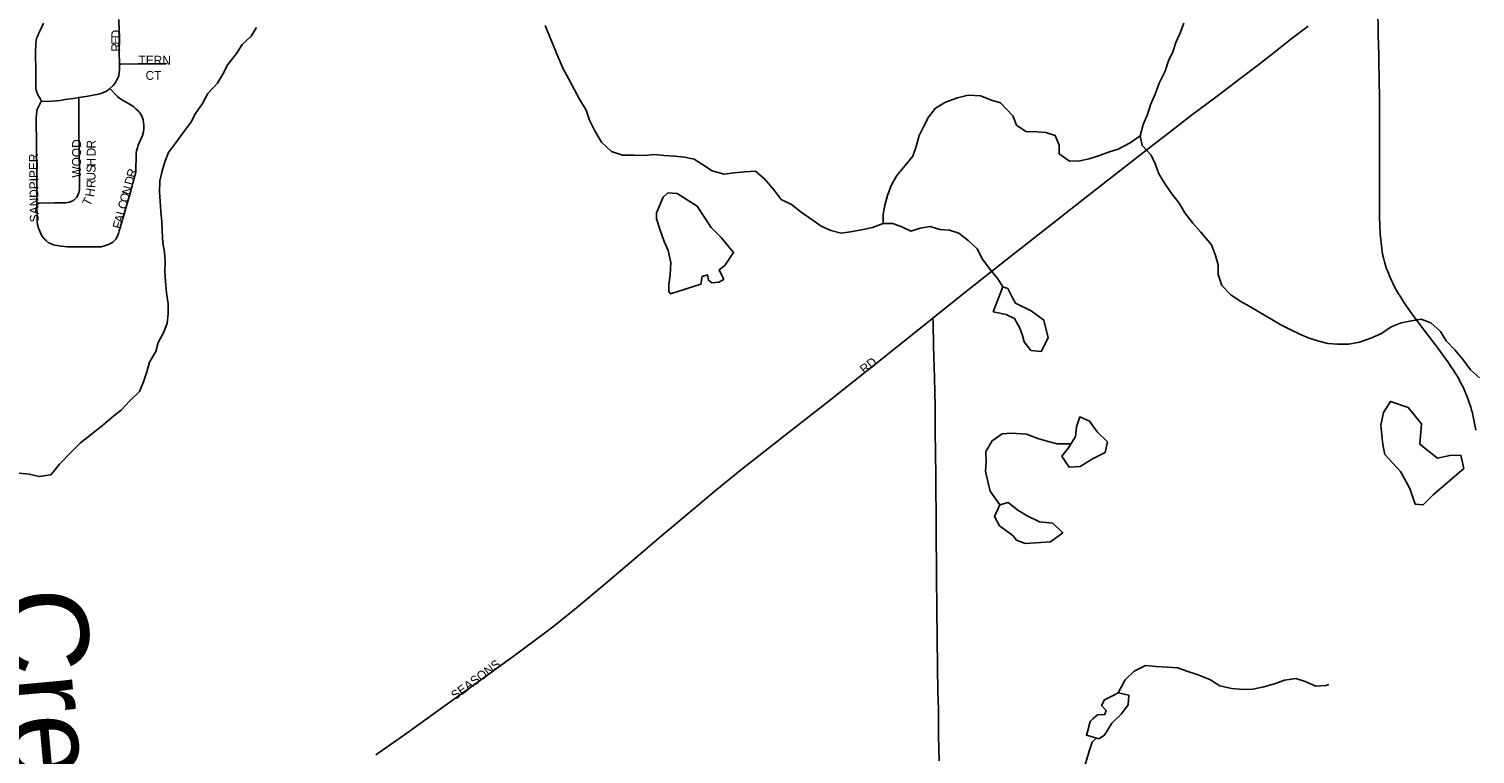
# Model space of a CAD drawing. Header units: feet. Extents: x 2113747 to 2516209, y 960708 to 1356798.
# Tile 132 of 206: x 2278579 to 2286714, y 1176686 to 1180765. Entities that reach past the tile are written whole.
import ezdxf

# ---------------------------------------------------------------- set-up
doc = ezdxf.new("R2010")
doc.units = ezdxf.units.FT
doc.header["$LTSCALE"] = 50
doc.header["$MEASUREMENT"] = 0
for name, color, linetype in [('0_Xref', 7, 'Continuous'), ('GM_X_City_Street', 251, 'Continuous'), ('GM_X_City_Street_Text', 251, 'Continuous'), ('GM_X_Minor_Lake', 5, 'Continuous'), ('GM_X_Minor_River', 5, 'Continuous'), ('GM_X_Minor_River_Text', 5, 'Continuous'), ('GM_X_State_Route', 1, 'Continuous')]:
    doc.layers.add(name, color=color, linetype=linetype)
doc.styles.add('Styledgn030', font='dgn030.shx')
doc.styles.add('Styledgn031', font='dgn031.shx')

# ---------------------------------------------------------------- blocks, each defined once
blk = doc.blocks.new('POR')
at = {"layer": 'GM_X_City_Street', "flags": 128}
for points in [[(2278647.2, 1180357.8), (2278645.9, 1180366.1), (2278642.9, 1180373.5), (2278638.5, 1180380), (2278628.9, 1180394.3), (2278622.9, 1180409.1), (2278619.8, 1180419.9), (2278618.4, 1180430.8), (2278618.4, 1180522.7), (2278616.1, 1180634.2), (2278617.8, 1180682.6), (2278619.5, 1180699.1), (2278622.1, 1180711.7), (2278626.3, 1180723.4), (2278633.4, 1180737.8), (2278642.1, 1180756.9), (2278660.4, 1180797.7)], [(2283664.4, 1179138.3), (2283825.5, 1179267.2), (2284075, 1179464.8), (2284229.7, 1179586.4), (2284466.6, 1179772.7), (2284621.8, 1179893.5), (2284859.5, 1180079.8), (2285005.8, 1180190.9), (2285119.9, 1180279.3), (2285248.2, 1180375.8), (2285334.1, 1180441.1), (2285391.2, 1180484.9), (2285497.9, 1180565.8), (2285619.3, 1180660.4), (2285678.8, 1180706.9), (2285775.1, 1180780.6)], [(2279087.7, 1180567), (2279087, 1180638.2), (2279086.4, 1180714.6), (2279085.9, 1180748.9), (2279084.9, 1180817.2)], [(2279034.7, 1180429.5), (2279053.1, 1180447.4), (2279064.1, 1180460.6), (2279072.4, 1180475.2), (2279078.5, 1180488.4), (2279084.2, 1180503.6), (2279086.3, 1180519.6), (2279087.9, 1180537.3), (2279087.7, 1180567)], [(2279087.7, 1180567), (2279097, 1180567), (2279190.7, 1180568), (2279275.2, 1180568.8), (2279346.3, 1180569.5), (2279356.1, 1180569.9)], [(2278624, 1179785.4), (2278638.2, 1179785.5), (2278723.7, 1179786.3), (2278784.3, 1179786.9), (2278795.8, 1179787.8), (2278807.9, 1179790.6), (2278819.8, 1179795.5), (2278831.1, 1179802.2), (2278838.6, 1179808.7), (2278846.3, 1179817), (2278851.9, 1179826.1), (2278857.9, 1179838.4), (2278861.3, 1179850.5), (2278863, 1179862.1), (2278863.1, 1179875.6), (2278863.4, 1179954.5), (2278860.5, 1180201), (2278859.1, 1180369.7), (2278858.3, 1180378.6)], [(2278647.2, 1180357.8), (2278651.1, 1180357.8), (2278685.4, 1180357.4), (2278708.5, 1180358.3), (2278733.2, 1180360.5), (2278754.5, 1180363), (2278783.2, 1180367.3), (2278840.9, 1180375.6), (2278858.3, 1180378.6)], [(2278664.7, 1179584.3), (2278675, 1179574.1), (2278687.9, 1179563.9), (2278700.6, 1179557.2), (2278717.1, 1179551.1), (2278737, 1179546.3), (2278761.4, 1179542.4), (2278794.4, 1179539.3), (2278828.8, 1179538.5), (2278975.7, 1179538.7), (2278985.4, 1179539.7), (2278997.6, 1179542.3), (2279009.8, 1179545.9), (2279027.1, 1179552.2), (2279042.2, 1179559.1), (2279051.4, 1179565.3), (2279058.9, 1179572.4), (2279067.1, 1179583), (2279074.9, 1179595.4), (2279081.9, 1179614.3), (2279086.5, 1179628.4), (2279145.9, 1179833.1), (2279173.5, 1179933.8), (2279178, 1179948.6), (2279180.2, 1179966.4), (2279180.1, 1179978.4), (2279181.5, 1180047.7), (2279182.8, 1180062.8), (2279184.6, 1180079.3), (2279188.8, 1180096.8), (2279194.1, 1180110.6), (2279201.4, 1180127.8), (2279218.2, 1180166.1), (2279222.8, 1180187), (2279225, 1180206.9), (2279224.6, 1180223.1), (2279223.2, 1180238.5), (2279221.1, 1180253), (2279218.2, 1180264.3), (2279212.4, 1180278.2), (2279206.4, 1180288), (2279194.6, 1180302.3), (2279180.8, 1180316.4), (2279167.3, 1180327.8), (2279153.5, 1180336.7), (2279139, 1180346), (2279119.4, 1180357.3), (2279104.1, 1180365.9), (2279090.6, 1180374.2), (2279077.1, 1180385.1), (2279065.9, 1180396.4), (2279041.4, 1180422.5), (2279034.7, 1180429.5)], [(2278858.3, 1180378.6), (2278901.3, 1180385.5), (2278970.4, 1180397.3), (2278984.7, 1180401.1), (2279002.3, 1180408.7), (2279015.5, 1180415.5), (2279031.2, 1180426.1), (2279034.7, 1180429.5)], [(2278624, 1179785.4), (2278623.5, 1179827.5), (2278623.4, 1179952.6), (2278619.8, 1180264), (2278621.1, 1180284.8), (2278623.2, 1180300.5), (2278626.2, 1180314.2), (2278632, 1180327.4), (2278642.8, 1180346.5), (2278647.2, 1180357.8)], [(2278664.7, 1179584.3), (2278653.8, 1179599.6), (2278646, 1179612.6), (2278642.1, 1179621.8), (2278637.7, 1179630.9), (2278633.4, 1179643.5), (2278630.4, 1179652.6), (2278627.3, 1179665.2), (2278626.1, 1179677.6), (2278624.7, 1179696.9), (2278624.7, 1179719.4), (2278624.3, 1179764.6), (2278624, 1179785.4)], [(2280530, 1176680.6), (2280705.1, 1176804.2), (2280920.6, 1176959.1), (2281077.5, 1177072.4), (2281248, 1177195.1), (2281338.1, 1177260.8), (2281456.5, 1177349), (2281532.5, 1177405.9), (2281658.5, 1177508.7), (2281818.7, 1177640.7), (2282045.7, 1177834.6), (2282138.2, 1177913.3), (2282319.1, 1178064.8), (2282439.2, 1178166), (2282588.9, 1178288.7), (2282834.1, 1178479.9), (2283081.4, 1178673.6), (2283354.3, 1178890), (2283643.6, 1179121.7), (2283664.4, 1179138.3)], [(2283699.6, 1176647.3), (2283696.4, 1176788.6), (2283696, 1176935.6), (2283693, 1177037.2), (2283691, 1177174.2), (2283687, 1177502.3), (2283685.2, 1177682.8), (2283681.9, 1177958.4), (2283680.3, 1178250.5), (2283678, 1178503.2), (2283676.2, 1178644.3), (2283673.3, 1178801.6), (2283668.1, 1178981.8), (2283664.9, 1179116), (2283664.4, 1179138.3)]]:
    blk.add_lwpolyline(points, dxfattribs=at)
at = {"layer": 'GM_X_Minor_Lake'}
for p, q in [((2282109.6, 1179697.6), (2282130.1, 1179633.7)), ((2284057, 1179314), (2284004.1, 1179173.4)), ((2284472.8, 1178526.1), (2284467.2, 1178472)), ((2286183.3, 1178535.3), (2286194, 1178443.2)), ((2284039.4, 1177970.1), (2284113.8, 1177914.6)), ((2284563.4, 1176884.6), (2284549.5, 1176868.5))]:
    blk.add_line(p, q, dxfattribs=at)
at = {"layer": 'GM_X_Minor_Lake', "flags": 128}
for points in [[(2282130.1, 1179633.7), (2282152.6, 1179569.8), (2282174.9, 1179517.9), (2282189.4, 1179451.9), (2282186, 1179381.8), (2282178.4, 1179327.6), (2282178.7, 1179287.6), (2282188.8, 1179275.6), (2282358.2, 1179329), (2282365.9, 1179373.1), (2282395.8, 1179381.4), (2282402, 1179351.4), (2282420.1, 1179337.5), (2282460.1, 1179339.8), (2282487.9, 1179356), (2282461.5, 1179409.9), (2282493.3, 1179434.2), (2282542.7, 1179506.7), (2282474.1, 1179592.2), (2282417.7, 1179647.9), (2282338.9, 1179767.4), (2282226.4, 1179838.7), (2282172.4, 1179842.3), (2282146.6, 1179818), (2282109.3, 1179729.6), (2282109.6, 1179697.6)], [(2284004.1, 1179173.4), (2284076.2, 1179157.9), (2284124.3, 1179136.3), (2284152.7, 1179082.4), (2284169, 1179040.5), (2284177.3, 1179004.5), (2284215.6, 1178956.8), (2284273.6, 1178951.2), (2284313, 1179027.6), (2284288.3, 1179127.5), (2284217.9, 1179179.1), (2284129.7, 1179222.4), (2284111.4, 1179252.4), (2284085.1, 1179304.2), (2284057, 1179314)], [(2286194, 1178443.2), (2286198.2, 1178417.2), (2286206.6, 1178371.2), (2286295.3, 1178275.8), (2286348, 1178180.1), (2286376.6, 1178092.1), (2286422.6, 1178088.5), (2286478.1, 1178145), (2286571.4, 1178223.8), (2286650.8, 1178292.5), (2286634.3, 1178366.5), (2286572.3, 1178366), (2286502.5, 1178349.5), (2286404, 1178428.8), (2286413.1, 1178543), (2286338.5, 1178634.6), (2286238.3, 1178669.9), (2286198.8, 1178607.5), (2286183.3, 1178535.3)], [(2284467.2, 1178472), (2284427.7, 1178407.6), (2284390.1, 1178361.3), (2284430.6, 1178299.5), (2284492.5, 1178304), (2284566.1, 1178348.6), (2284633.8, 1178383.2), (2284647.3, 1178441.4), (2284588.9, 1178499), (2284544.5, 1178558.7), (2284490.3, 1178582.4), (2284472.8, 1178526.1)], [(2284113.8, 1177914.6), (2284134, 1177888.7), (2284184.1, 1177871), (2284244, 1177873.5), (2284325.9, 1177880.1), (2284395.4, 1177930.7), (2284339.1, 1177984.4), (2284263.1, 1177991.8), (2284194.9, 1178025.3), (2284142.7, 1178057), (2284088.4, 1178100.6), (2284040.5, 1178088.2), (2284011, 1178021.9), (2284039.4, 1177970.1)], [(2284549.5, 1176868.5), (2284535.9, 1176818.3), (2284528.1, 1176792.2), (2284598.2, 1176770.7), (2284630, 1176793), (2284671.5, 1176859.4), (2284725, 1176911.9), (2284762.6, 1176962.2), (2284766.2, 1177016.4), (2284706.2, 1177029.9), (2284678.3, 1177015.7), (2284630.5, 1176991.3), (2284612.8, 1176959.1), (2284639, 1176931.3), (2284631.1, 1176909.2), (2284591.2, 1176906.9), (2284563.4, 1176884.6)]]:
    blk.add_lwpolyline(points, dxfattribs=at)
at = {"layer": 'GM_X_Minor_River', "flags": 128}
for points in [[(2283384.8, 1179671.3), (2283384.4, 1179723.4), (2283394, 1179773.6), (2283409.6, 1179827.7), (2283429.1, 1179884), (2283460.6, 1179940.3), (2283508.2, 1179996.7), (2283551.7, 1180049.1), (2283569.3, 1180103.3), (2283586.8, 1180165.6), (2283612.4, 1180217.8), (2283640, 1180268.1), (2283679.5, 1180318.5), (2283735.2, 1180353), (2283803, 1180377.5), (2283862.8, 1180392), (2283932.8, 1180388.5), (2283994.9, 1180365), (2284045, 1180349.3), (2284113.5, 1180275.7), (2284133.9, 1180223.8), (2284186.2, 1180188.2), (2284248.1, 1180186.6), (2284300.1, 1180183.1), (2284352.2, 1180165.4), (2284374.6, 1180111.5), (2284375, 1180061.5), (2284433.2, 1180021.9), (2284491.2, 1180022.3), (2284543.1, 1180034.7), (2284600.9, 1180053.2), (2284652.7, 1180071.6), (2284706.5, 1180088), (2284774.2, 1180124.6), (2284829.8, 1180163.1), (2284847.3, 1180227.3), (2284870.9, 1180283.6), (2284888.4, 1180337.8), (2284914, 1180398.1), (2284937.5, 1180460.3), (2284970.9, 1180526.7), (2284990.5, 1180584.9), (2285014, 1180637.1), (2285031.6, 1180689.4), (2285057.1, 1180747.6), (2285076.7, 1180797.9)], [(2278523.5, 1178266.2), (2278579.5, 1178260.6), (2278635.6, 1178247), (2278701.4, 1178257.5), (2278750.9, 1178316), (2278814.4, 1178382.5), (2278869.9, 1178437), (2278939.4, 1178493.6), (2278993.1, 1178534.1), (2279046.7, 1178580.6), (2279098.3, 1178621.1), (2279145.9, 1178673.5), (2279201.4, 1178726), (2279223, 1178780.2), (2279242.5, 1178836.4), (2279258.1, 1178890.6), (2279293.6, 1178951), (2279305.2, 1179001.1), (2279338.7, 1179059.5), (2279356.3, 1179109.7), (2279361.9, 1179161.8), (2279361.5, 1179217.9), (2279353, 1179279.9), (2279346.5, 1179343.9), (2279344.1, 1179400), (2279345.6, 1179456.1), (2279341.2, 1179510.1), (2279332.8, 1179562.1), (2279328.3, 1179628.2), (2279325.9, 1179682.2), (2279321.5, 1179736.3), (2279317, 1179796.3), (2279312.7, 1179846.4), (2279316.2, 1179910.5), (2279327.7, 1179966.6), (2279343.3, 1180016.8), (2279364.9, 1180069.1), (2279408.4, 1180129.5), (2279447.9, 1180183.8), (2279489.5, 1180238.2), (2279515.1, 1180288.5), (2279554.6, 1180344.9), (2279586.1, 1180401.2), (2279639.7, 1180459.7), (2279671.2, 1180514), (2279698.8, 1180564.3), (2279746.3, 1180626.7), (2279777.9, 1180677.1), (2279829.5, 1180723.5), (2279859.1, 1180773.8)], [(2281483.7, 1180784.3), (2281508.1, 1180724.4), (2281530.5, 1180670.5), (2281557, 1180606.6), (2281583.5, 1180540.7), (2281613.9, 1180486.9), (2281648.4, 1180423), (2281676.7, 1180369.2), (2281713.2, 1180307.4), (2281731.6, 1180251.4), (2281762, 1180191.6), (2281800.5, 1180127.8), (2281856.9, 1180076.2), (2281919, 1180054.6)], [(2284829.8, 1180163.1), (2284842.3, 1180109.1), (2284892.6, 1180055.4), (2284917, 1180001.5), (2284935.4, 1179949.6), (2284971.8, 1179891.8), (2285008.2, 1179838), (2285050.6, 1179784.3), (2285081, 1179730.4), (2285127.4, 1179672.7), (2285171.8, 1179621), (2285232.2, 1179551.4), (2285254.7, 1179491.4), (2285269.1, 1179437.5), (2285269.5, 1179383.4), (2285290, 1179321.5), (2285340.3, 1179269.8), (2285392.6, 1179234.1), (2285446.8, 1179204.5), (2285507, 1179168.9), (2285561.2, 1179135.3), (2285621.4, 1179099.7), (2285673.6, 1179074.1), (2285731.8, 1179046.5), (2285781.9, 1179024.9), (2285836, 1179009.2), (2285886, 1178995.6), (2285940, 1178992), (2286003.9, 1178992.5), (2286063.8, 1179003), (2286127.6, 1179025.5), (2286187.3, 1179052), (2286243, 1179088.5), (2286298.8, 1179110.9), (2286356.7, 1179123.4), (2286410.5, 1179131.8), (2286464.7, 1179112.2), (2286519, 1179062.6), (2286551.4, 1179010.7), (2286599.7, 1178959), (2286648.1, 1178903.3), (2286688.5, 1178847.6), (2286738.8, 1178801.9)], [(2281919, 1180054.6), (2281984.9, 1180055.1), (2282038.9, 1180053.5), (2282100.8, 1180058), (2282152.8, 1180052.4), (2282212.8, 1180048.9), (2282266.8, 1180043.3), (2282320.8, 1180031.7), (2282373.1, 1179998), (2282423.3, 1179966.4), (2282489.3, 1179948.9), (2282545.3, 1179955.3), (2282607.2, 1179961.8), (2282667.1, 1179964.2), (2282717.4, 1179922.6), (2282771.8, 1179858.9), (2282810.2, 1179805.1), (2282868.4, 1179777.5), (2282922.7, 1179733.9), (2282976.9, 1179696.2), (2283035.2, 1179654.6), (2283089.3, 1179631), (2283147.4, 1179615.4), (2283201.3, 1179623.9), (2283271.1, 1179636.4), (2283325, 1179648.9), (2283384.8, 1179671.3), (2283438.8, 1179669.8), (2283488.9, 1179652.1), (2283541, 1179626.5), (2283592.8, 1179644.9), (2283648.7, 1179653.3), (2283702.8, 1179637.7), (2283756.8, 1179632.1), (2283810.9, 1179616.5), (2283863.2, 1179574.9), (2283913.5, 1179527.2), (2283943.9, 1179469.4), (2283986.3, 1179411.6), (2284028.7, 1179359.9), (2284057, 1179314)], [(2284040.5, 1178088.2), (2283986, 1178163.9), (2283973.5, 1178219.9), (2283961.1, 1178277.9), (2283964.7, 1178328), (2283962.2, 1178388), (2283997.7, 1178448.4), (2284053.4, 1178486.9), (2284107.3, 1178491.3), (2284191.3, 1178485.9), (2284255.5, 1178460.4), (2284313.5, 1178444.8), (2284363.6, 1178431.2), (2284442.5, 1178431.8)], [(2284706.2, 1177029.9), (2284745.5, 1177104.3), (2284797.1, 1177152.8), (2284860.8, 1177183.3), (2284918.8, 1177177.7), (2284984.8, 1177174.2), (2285042.8, 1177170.7), (2285092.9, 1177153.1), (2285151, 1177133.5), (2285223.1, 1177106), (2285279.4, 1177070.4), (2285343.4, 1177054.8), (2285411.4, 1177049.4), (2285463.4, 1177051.8), (2285525.2, 1177064.2), (2285585.1, 1177080.7), (2285642.8, 1177101.2), (2285706.7, 1177111.7), (2285758.8, 1177094.1), (2285819, 1177068.5), (2285874.9, 1177070.9), (2285890.8, 1177077.1)], [(2284254.8, 1176469.7), (2284370.6, 1176484.6), (2284428.5, 1176499.1), (2284484.1, 1176541.6), (2284509.7, 1176593.8), (2284527.3, 1176644), (2284542.8, 1176702.2), (2284560.4, 1176752.4), (2284583, 1176775.4)]]:
    blk.add_lwpolyline(points, dxfattribs=at)
at = {"layer": 'GM_X_State_Route', "flags": 128}
for points in [[(2286171.8, 1180656.8), (2286169.6, 1180751.3), (2286167.5, 1180866), (2286166.8, 1181079), (2286166.7, 1181193.4), (2286166.9, 1181248), (2286168.8, 1181352.4), (2286171.3, 1181497.5), (2286171.9, 1181604.2), (2286172.8, 1181790.3), (2286173.2, 1181867.1), (2286173.6, 1181967.9), (2286174.2, 1182078)], [(2286176.3, 1179864.9), (2286176.1, 1179934.4), (2286176, 1180003.2), (2286177.5, 1180272.1), (2286175.9, 1180354.2), (2286175.2, 1180498.6), (2286173.6, 1180564.3), (2286172.2, 1180639.8), (2286171.8, 1180656.8)], [(2286717.9, 1178508.5), (2286713.3, 1178536.3), (2286709.9, 1178557.3), (2286704.2, 1178583.6), (2286699.4, 1178605.7), (2286695.2, 1178620.9), (2286690.6, 1178637.6), (2286681.5, 1178664.4), (2286675.6, 1178681.3), (2286666.3, 1178704.9), (2286657.3, 1178727.4), (2286648.4, 1178746.5), (2286640.7, 1178763.3), (2286629.4, 1178783.9), (2286618.5, 1178803.8), (2286604.8, 1178826.3), (2286592.7, 1178846), (2286578.6, 1178867), (2286561.5, 1178892.5), (2286501.6, 1178974.7), (2286404.4, 1179102.9), (2286355.6, 1179168.7), (2286312.3, 1179230.4), (2286296.1, 1179255.9), (2286284.3, 1179274.5), (2286273.2, 1179294.1), (2286263.3, 1179311.3), (2286254.1, 1179330.3), (2286246.1, 1179346.4), (2286233.3, 1179376.3), (2286223, 1179400.6), (2286217, 1179416.1), (2286210.2, 1179434), (2286206.4, 1179447.2), (2286202.1, 1179461.9), (2286198.8, 1179477.1), (2286195.9, 1179490.5), (2286192.6, 1179511.5), (2286189.2, 1179533.9), (2286187.4, 1179545.3), (2286185.5, 1179562.3), (2286183.3, 1179581.2), (2286181.8, 1179594), (2286180.8, 1179610.2), (2286179.6, 1179628.2), (2286178.4, 1179646.1), (2286176.7, 1179721.3), (2286176.3, 1179864.9)]]:
    blk.add_lwpolyline(points, dxfattribs=at)
at = {"layer": 'GM_X_City_Street_Text', "char_height": 50, "attachment_point": 7, "line_spacing_factor": 0.8, "style": 'Styledgn030'}
for s, insert, rotation in [('{\\Fdgn000|c0;\\C256;E}', (2279092.5, 1180676.6), 89.94572), ('{\\Fdgn000|c0;\\C256;D}', (2279092.6, 1180711.8), 89.95875), ('{\\Fdgn000|c0;\\C256;R}', (2279092.5, 1180637), 89.95142), ('{\\Fdgn000|c0;\\C256;TERN}', (2279195.4, 1180563.9), 0.00001), ('{\\Fdgn000|c0;\\C256;CT}', (2279235, 1180477.9), 0.00001), ('{\\Fdgn000|c0;\\C256;WOOD}', (2278872.5, 1179928.6), 90), ('{\\Fdgn000|c0;\\C256;R}', (2278954.1, 1180092.3), 89.99405), ('{\\Fdgn000|c0;\\C256;D}', (2278954.1, 1180048.3), 89.99284), ('{\\Fdgn000|c0;\\C256;SANDPIPER}', (2278634.9, 1179677.8), 90.74285), ('{\\Fdgn000|c0;\\C256;S}', (2278954.1, 1179955.9), 89.97066), ('{\\Fdgn000|c0;\\C256;H}', (2278954.1, 1179991.1), 89.99284), ('{\\Fdgn000|c0;\\C256;R}', (2279174.7, 1179925.3), 74.89182), ('{\\Fdgn000|c0;\\C256;R}', (2278952.7, 1179870.2), 88.27162), ('{\\Fdgn000|c0;\\C256;U}', (2278953.9, 1179911.6), 89.7112), ('{\\Fdgn000|c0;\\C256;D}', (2279163.2, 1179882.8), 74.88847), ('{\\Fdgn000|c0;\\C256;T}', (2278920.2, 1179764.2), 61.63816), ('{\\Fdgn000|c0;\\C256;H}', (2278944.5, 1179817.3), 80.52501), ('{\\Fdgn000|c0;\\C256;O}', (2279136.8, 1179785.1), 74.87713), ('{\\Fdgn000|c0;\\C256;N}', (2279148.3, 1179827.6), 74.88847), ('{\\Fdgn000|c0;\\C256;L}', (2279117.3, 1179712.9), 74.90955), ('{\\Fdgn000|c0;\\C256;C}', (2279126.5, 1179746.9), 74.89182), ('{\\Fdgn000|c0;\\C256;F}', (2279096.7, 1179636.4), 74.88383), ('{\\Fdgn000|c0;\\C256;A}', (2279105.8, 1179670.4), 74.87713), ('{\\Fdgn000|c0;\\C256;RD}', (2283278.6, 1178823), 38.65447), ('{\\Fdgn000|c0;\\C256;SEASONS}', (2280977.2, 1176988.1), 36.50375)]:
    blk.add_mtext(s, dxfattribs=dict(at, insert=insert, rotation=rotation))
at = {"layer": 'GM_X_Minor_River_Text', "insert": (2278384.5, 1177595.9), "char_height": 500.301, "attachment_point": 7, "rotation": 275.16822, "line_spacing_factor": 0.8, "style": 'Styledgn031'}
blk.add_mtext('{\\Fdgn000|c0;\\C256;Creek}', dxfattribs=at)

msp = doc.modelspace()

# ---------------------------------------------------------------- block references
at = {"layer": '0_Xref'}
msp.add_blockref('POR', (0, 0), dxfattribs=at)

doc.saveas('drawing.dxf')
